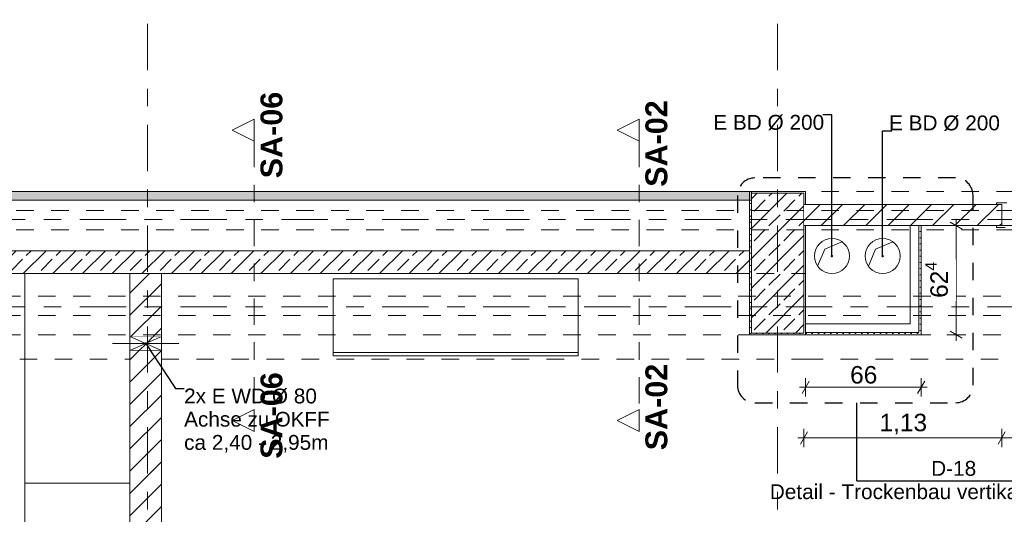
# Model space of a CAD drawing. Header units: metres. Extents: x -4 to 99, y -11 to 17.
# Tile 234 of 256: x 28.6 to 34.22, y 4.16 to 6.99. Entities that reach past the tile are written whole.
import ezdxf

# ---------------------------------------------------------------- set-up
doc = ezdxf.new("R2010")
doc.units = ezdxf.units.M
doc.header["$MEASUREMENT"] = 0
for name, pattern in [('Achse', [0.2, 0.1, -0.05, 0, -0.05]), ('Punktlinie eng', [0.0375, 0.0125, -0.025]), ('Schnittlinie', [0.3, 0.15, -0.075, 0, -0.075]), ('Strichlinie doppelt', [0.546806, 0.264583, -0.105833, 0.070556, -0.105833]), ('Strichlinie eng', [0.115, 0.075, -0.04]), ('Untersicht', [0.1, 0.075, -0.025]), ('Wipeout_Contour', [1, 0, -1])]:
    doc.linetypes.add(name, pattern=pattern)
for name, color, linetype in [('152 - Bemaßung_ Beschriftung.Ausbau', 7, 'Continuous'), ('203 - Marker.Schnitt - Ausbaudetail SA', 7, 'Continuous'), ('208 - Marker.Detail', 7, 'Continuous'), ('451 - Universal.Achsen Raster', 7, 'Continuous'), ('605 - Struktur.Wand Innen', 7, 'Continuous'), ('607 - Struktur.Stütze', 7, 'Continuous'), ('608 - Struktur.Träger', 7, 'Continuous'), ('650 - Abdeckung.Fußboden Aufbau', 7, 'Continuous'), ('701 - Einrichtung.Möbel', 7, 'Continuous'), ('Abbruch_603 - Struktur.Bodenplatte_ Decke Roh', 7, 'Continuous'), ('Abbruch_605 - Struktur.Wand Innen', 7, 'Continuous'), ('Neubau_152 - Bemaßung_ Beschriftung.Ausbau', 7, 'Continuous'), ('Neubau_603 - Struktur.Bodenplatte_ Decke Roh', 7, 'Continuous'), ('Neubau_605 - Struktur.Wand Innen', 7, 'Continuous'), ('Neubau_606 - Struktur.Wand Innen Ausbau', 7, 'Continuous'), ('Neubau_653 - Abdeckung.TB Verkofferung', 7, 'Continuous')]:
    doc.layers.add(name, color=color, linetype=linetype)
doc.styles.add('ERSTELLTER_STIL_1', font='txt')
doc.styles.add('ERSTELLTER_STIL_2', font='txt')
doc.linetypes.add('Abbruch 1', pattern='A,0,[1,2022.0244.A_L5A-PL02.04_iD_Grundriss 2.OG1.Shx,S=0.001984,R=0,X=0,Y=0],-0.25,0', length=0.25)
doc.dimstyles.new('ERSTELLTER_STIL__1', dxfattribs={"dimtxt": 0.1, "dimasz": 0.0532, "dimexe": 0.18, "dimexo": 0.0625, "dimgap": 0, "dimtad": 1, "dimzin": 0, "dimdsep": 46, "dimtxsty": 'ERSTELLTER_STIL_2', "dimblk": 'ARROWHEAD_2', "dimblk1": 'ARROWHEAD_2', "dimblk2": 'ARROWHEAD_2', "dimcen": 0.09, "dimse1": 1, "dimse2": 1, "dimclrd": 7, "dimclre": 7, "dimclrt": 7, "dimazin": 0, "dimtfac": 1, "dimtdec": 4, "dimtmove": 0, "dimatfit": 3, "dimfxl": 1, "dimtolj": 1, "dimtzin": 0, "dimarcsym": 0})
doc.dimstyles.new('ERSTELLTER_STIL__2', dxfattribs={"dimtxt": 0.1, "dimasz": 0.0532, "dimexe": 0.18, "dimexo": 0.0625, "dimgap": 0, "dimtad": 1, "dimtih": 1, "dimtoh": 1, "dimzin": 0, "dimdsep": 46, "dimtxsty": 'ERSTELLTER_STIL_2', "dimblk": 'ARROWHEAD_2', "dimblk1": 'ARROWHEAD_2', "dimblk2": 'ARROWHEAD_2', "dimcen": 0.09, "dimse1": 1, "dimse2": 1, "dimclrd": 7, "dimclre": 7, "dimclrt": 7, "dimazin": 0, "dimtfac": 1, "dimtdec": 4, "dimtmove": 0, "dimatfit": 3, "dimfxl": 1, "dimtolj": 1, "dimtzin": 0, "dimarcsym": 0})
doc.dimstyles.new('ERSTELLTER_STIL__7', dxfattribs={"dimtxt": 0.18, "dimasz": 0.02736, "dimexe": 0.18, "dimexo": 0.0625, "dimgap": 0, "dimtad": 0, "dimtih": 1, "dimtoh": 1, "dimdec": 4, "dimzin": 0, "dimdsep": 46, "dimcen": 0.09, "dimadec": 0, "dimazin": 0, "dimtfac": 1, "dimtdec": 4, "dimtmove": 0, "dimatfit": 3, "dimldrblk": 'ARROWHEAD_11', "dimfxl": 1, "dimtolj": 1, "dimtzin": 0, "dimarcsym": 0})
pattern_1 = [(45, (0, 0), (-0.0848528, 0.0848528), []), (45, (-0.04243, 0.04243), (-0.0848528, 0.0848528), [0.09, -0.03])]
pattern_2 = [(45, (0, 0), (-0.01767767, 0.01767767), [0, -0.025])]
pattern_3 = [(45, (0, 0), (-0.0636396, 0.0636396), [])]

# ---------------------------------------------------------------- blocks, each defined once
blk = doc.blocks.new('*D203')
at = {"layer": '152 - Bemaßung_ Beschriftung.Ausbau', "color": 7, "linetype": 'Continuous', "lineweight": 5}
for p, q in [((33.1102, 4.925), (33.0698, 4.855)), ((33.09, 4.8375), (33.09, 4.9425)), ((33.7298, 4.855), (33.7702, 4.925)), ((33.75, 4.8375), (33.75, 4.9425)), ((33.0558, 4.89), (33.09, 4.89)), ((33.09, 4.89), (33.75, 4.89)), ((33.75, 4.89), (33.7842, 4.89))]:
    blk.add_line(p, q, dxfattribs=at)
at = {"layer": '152 - Bemaßung_ Beschriftung.Ausbau', "color": 7, "lineweight": 5, "insert": (33.3441, 4.91), "char_height": 0.1, "attachment_point": 7, "style": 'ERSTELLTER_STIL_2'}
blk.add_mtext('\\A1;{\\pql;\\fArial|b0|i0|c0|p38;66}', dxfattribs=at)
blk = doc.blocks.new('ARROWHEAD_2')
at = {"color": 0, "linetype": 'Continuous', "lineweight": 0}
for p, q in [((0, 0), (-1, 0)), ((-0.38, -0.66), (0.38, 0.66))]:
    blk.add_line(p, q, dxfattribs=at)
blk = doc.blocks.new('*D204')
at = {"layer": '152 - Bemaßung_ Beschriftung.Ausbau', "color": 7, "linetype": 'Continuous', "lineweight": 5}
for p, q in [((34.0025, 5.814), (33.8975, 5.814)), ((33.985, 5.7938), (33.915, 5.8342)), ((33.95, 5.814), (33.95, 5.8482)), ((33.95, 5.19), (33.95, 5.814)), ((34.0025, 5.19), (33.8975, 5.19)), ((33.915, 5.2102), (33.985, 5.1698)), ((33.95, 5.1558), (33.95, 5.19))]:
    blk.add_line(p, q, dxfattribs=at)
at = {"color": 254, "linetype": 'Wipeout_Contour', "lineweight": 0, "ltscale": 137.308988}
blk.add_wipeout([(33.9487, 5.3823), (33.9487, 5.6217), (33.8112, 5.6217), (33.8112, 5.3823)], dxfattribs=at).dxf.layer = '152 - Bemaßung_ Beschriftung.Ausbau'
at = {"layer": '152 - Bemaßung_ Beschriftung.Ausbau', "color": 7, "lineweight": 5, "insert": (33.9316, 5.4011), "char_height": 0.1, "attachment_point": 7, "rotation": 90, "style": 'ERSTELLTER_STIL_2'}
blk.add_mtext('\\A1;{\\pql;\\fArial|b0|i0|c0|p38;62\\fArial|b0|i0|c0|p38;\\A1{\\H.66x;\\S4^  ;}}', dxfattribs=at)
blk = doc.blocks.new('ARROWHEAD_11')
at = {"color": 0, "linetype": 'Continuous', "lineweight": 0}
blk.add_line((0, 0), (-1, 0), dxfattribs=at)
at = {"color": 0, "linetype": 'Continuous', "lineweight": 0, "const_width": 0.25, "flags": 128}
blk.add_lwpolyline([(-0.125, 0, 1), (0.125, 0, 1)], format="xyb", close=True, dxfattribs=at)
blk = doc.blocks.new('*D541')
at = {"layer": '152 - Bemaßung_ Beschriftung.Ausbau', "color": 7, "linetype": 'Continuous', "lineweight": 5}
for p, q in [((33.1002, 4.6351), (33.0598, 4.5651)), ((33.08, 4.5476), (33.08, 4.6526)), ((34.2302, 4.6351), (34.1898, 4.5651)), ((34.21, 4.5476), (34.21, 4.6526)), ((33.0458, 4.6001), (33.08, 4.6001)), ((33.08, 4.6001), (34.21, 4.6001))]:
    blk.add_line(p, q, dxfattribs=at)
at = {"layer": '152 - Bemaßung_ Beschriftung.Ausbau', "color": 7, "lineweight": 5, "insert": (33.512, 4.6201), "char_height": 0.1, "attachment_point": 7, "style": 'ERSTELLTER_STIL_2'}
blk.add_mtext('\\A1;{\\pql;\\fArial|b0|i0|c0|p38;1,13}', dxfattribs=at)
blk = doc.blocks.new('*D542')
at = {"layer": '152 - Bemaßung_ Beschriftung.Ausbau', "color": 7, "linetype": 'Continuous', "lineweight": 5}
for p, q in [((34.2302, 4.6351), (34.1898, 4.5651)), ((34.21, 4.5476), (34.21, 4.6526)), ((35.1998, 4.5651), (35.2402, 4.6351)), ((35.22, 4.5476), (35.22, 4.6526)), ((34.21, 4.6001), (35.22, 4.6001)), ((35.22, 4.6001), (35.2542, 4.6001))]:
    blk.add_line(p, q, dxfattribs=at)
at = {"layer": '152 - Bemaßung_ Beschriftung.Ausbau', "color": 7, "lineweight": 5, "char_height": 0.1, "attachment_point": 7, "style": 'ERSTELLTER_STIL_2'}
for s, insert in [('\\A1;{\\pql;\\fArial|b0|i0|c0|p38;2,13\\fArial|b0|i0|c0|p38;\\A1{\\H.66x;\\S5^  ;}}', (34.5569, 4.4607)), ('\\A1;{\\pql;\\fArial|b0|i0|c0|p38;1,01}', (34.582, 4.6201))]:
    blk.add_mtext(s, dxfattribs=dict(at, insert=insert))

msp = doc.modelspace()

# ---------------------------------------------------------------- hatches: boundary and pattern name
at = {"layer": '607 - Struktur.Stütze', "linetype": 'Continuous', "lineweight": 0, "true_color": 0x000000}
h = msp.add_hatch(dxfattribs=at)
h.set_pattern_fill('Gips_0001', color=18, style=0, pattern_type=2)
h.set_pattern_definition(pattern_2)
h.paths.add_polyline_path([(32.78, 6.01), (32.78, 6), (33.08, 6), (33.08, 5.935), (33.09, 5.935), (33.09, 6.01)])
h = msp.add_hatch(dxfattribs=at)
h.set_pattern_fill('Beton__Stahlbeton_0001', color=18, style=0, pattern_type=2)
h.set_pattern_definition(pattern_1)
h.paths.add_polyline_path([(32.78, 5.2), (33.08, 5.2), (33.08, 6), (32.78, 6)])
h = msp.add_hatch(dxfattribs=at)
h.set_pattern_fill('Gips_0001', color=18, style=0, pattern_type=2)
h.set_pattern_definition(pattern_2)
h.paths.add_polyline_path([(32.77, 5.19), (33.09, 5.19), (33.09, 5.814), (33.08, 5.814), (33.08, 5.2), (32.78, 5.2), (32.78, 5.96), (32.77, 5.96), (32.77, 5.6705), (32.77, 5.5395)])
at = {"layer": 'Abbruch_605 - Struktur.Wand Innen', "linetype": 'Continuous', "lineweight": 0, "true_color": 0x000000}
h = msp.add_hatch(dxfattribs=at)
h.set_pattern_fill('Holz__Sperrholz_2_0001', color=18, style=0, pattern_type=2)
h.set_pattern_definition([(0, (0, 0), (0, 0.065), []), (45, (0, 0), (-0.13, 0.13), [0.0919239, -0.0919239]), (45, (0.065, 0), (-0.13, 0.13), [0.0919239, -0.0919239]), (45, (0.13, 0), (-0.13, 0.13), [0.0919239, -0.0919239]), (45, (0.195, 0), (-0.13, 0.13), [0.0919239, -0.0919239]), (315, (0, 0), (0.13, 0.13), [0.0919239, -0.0919239]), (315, (0.065, 0), (0.13, 0.13), [0.0919239, -0.0919239]), (315, (0.13, 0), (0.13, 0.13), [0.0919239, -0.0919239]), (315, (0.195, 0), (0.13, 0.13), [0.0919239, -0.0919239])])
h.paths.add_polyline_path([(25.88, 6), (25.88, 6), (25.88, 5.96), (32.78, 5.96), (32.78, 6.01), (25.88, 6.01)])
at = {"layer": 'Neubau_606 - Struktur.Wand Innen Ausbau', "linetype": 'Continuous', "lineweight": 0, "true_color": 0x000000}
h = msp.add_hatch(dxfattribs=at)
h.set_pattern_fill('Gips_0001', color=18, style=0, pattern_type=2)
h.set_pattern_definition(pattern_2)
h.paths.add_polyline_path([(33.7375, 5.2025), (33.09, 5.2025), (33.09, 5.19), (33.7375, 5.19)])
h = msp.add_hatch(dxfattribs=at)
h.set_pattern_fill('Gips_0001', color=18, style=0, pattern_type=2)
h.set_pattern_definition(pattern_2)
h.paths.add_polyline_path([(33.7375, 5.2025), (33.75, 5.19), (33.75, 5.2025)])
h = msp.add_hatch(dxfattribs=at)
h.set_pattern_fill('Gips_0001', color=18, style=0, pattern_type=2)
h.set_pattern_definition(pattern_2)
h.paths.add_polyline_path([(33.7375, 5.19), (33.75, 5.19), (33.7375, 5.2025)])

# ---------------------------------------------------------------- linework, layer by layer
at = {"layer": '203 - Marker.Schnitt - Ausbaudetail SA', "color": 7, "linetype": 'Schnittlinie', "lineweight": 13}
for p, q in [((29.9393, 6.2975), (29.9393, 4.763)), ((32.1381, 6.2975), (32.1381, 4.763))]:
    msp.add_line(p, q, dxfattribs=at)
at = {"layer": '208 - Marker.Detail', "color": 30, "linetype": 'Punktlinie eng', "lineweight": 25, "true_color": 0xff6e00}
for p, q in [((33.9466, 6.0866), (32.8006, 6.0866)), ((32.7006, 5.9866), (32.7006, 4.9017)), ((32.8006, 4.8017), (33.9466, 4.8017))]:
    msp.add_line(p, q, dxfattribs=at)
at = {"layer": '208 - Marker.Detail', "color": 30, "linetype": 'Continuous', "lineweight": 25, "true_color": 0xff6e00}
for p, q in [((33.383, 4.3551), (33.383, 4.8017)), ((33.383, 4.3551), (33.433, 4.3551)), ((33.433, 4.3551), (34.433, 4.3551))]:
    msp.add_line(p, q, dxfattribs=at)
at = {"layer": '208 - Marker.Detail', "color": 30, "linetype": 'Punktlinie eng', "lineweight": 25, "true_color": 0xff6e00}
for centre, start, end in [((32.8006, 5.9866), 90, 180), ((33.9466, 5.9866), 0, 90), ((32.8006, 4.9017), 180, 270), ((33.9466, 4.9017), 270, 0)]:
    msp.add_arc(centre, 0.1, start, end, dxfattribs=at)
at = {"layer": '451 - Universal.Achsen Raster', "color": 160, "linetype": 'Strichlinie doppelt', "lineweight": 9, "true_color": 0x3232ff}
msp.add_line((32.93, -10.585), (32.93, 16.355), dxfattribs=at)
at = {"layer": '605 - Struktur.Wand Innen', "color": 7, "linetype": 'Continuous', "lineweight": 18, "flags": 128}
for points in [[(32.77, 5.6705), (25.88, 5.6705)], [(32.77, 5.5395), (32.77, 5.6705)]]:
    msp.add_lwpolyline(points, dxfattribs=at)
at = {"layer": '607 - Struktur.Stütze', "color": 7, "linetype": 'Continuous', "lineweight": 5, "flags": 128}
for points in [[(33.09, 5.935), (33.09, 6.01), (32.78, 6.01)], [(32.77, 5.96), (32.77, 5.6705)], [(32.77, 5.5395), (32.77, 5.19), (33.09, 5.19), (33.09, 5.814)]]:
    msp.add_lwpolyline(points, dxfattribs=at)
at = {"layer": '607 - Struktur.Stütze', "color": 7, "linetype": 'Continuous', "lineweight": 13, "flags": 128}
msp.add_lwpolyline([(32.78, 5.2), (33.08, 5.2), (33.08, 6), (32.78, 6)], close=True, dxfattribs=at)
at = {"layer": '608 - Struktur.Träger', "color": 7, "linetype": 'Untersicht', "lineweight": 13}
msp.add_line((0.38, 6.01), (61.88, 6.01), dxfattribs=at)
at = {"layer": '650 - Abdeckung.Fußboden Aufbau', "color": 7, "linetype": 'Continuous', "lineweight": 13, "flags": 128}
for points in [[(24.46, 5.805), (24.46, 5.935), (25.57, 5.935), (25.57, 6.01), (25.89, 6.01), (25.89, 5.6705), (32.77, 5.6705), (32.77, 6.01), (33.09, 6.01), (33.09, 5.935), (34.21, 5.935), (34.21, 5.814)], [(34.21, 5.814), (33.09, 5.814)]]:
    msp.add_lwpolyline(points, dxfattribs=at)
at = {"layer": '650 - Abdeckung.Fußboden Aufbau', "color": 7, "linetype": 'Strichlinie eng', "lineweight": 13, "flags": 128}
msp.add_lwpolyline([(34.21, 5.814), (35.22, 5.814)], dxfattribs=at)
at = {"layer": 'Abbruch_603 - Struktur.Bodenplatte_ Decke Roh', "color": 7, "linetype": 'Abbruch 1', "lineweight": 18}
for centre, start, end in [((33.24, 5.64), 90, 180), ((33.24, 5.64), 0, 90), ((33.53, 5.64), 90, 180), ((33.53, 5.64), 0, 90), ((33.24, 5.64), 180, 270), ((33.24, 5.64), 270, 0), ((33.53, 5.64), 180, 270), ((33.53, 5.64), 270, 0)]:
    msp.add_arc(centre, 0.1, start, end, dxfattribs=at)
at = {"layer": 'Abbruch_603 - Struktur.Bodenplatte_ Decke Roh', "color": 7, "linetype": 'Abbruch 1', "lineweight": 13}
for centre, start, end in [((33.24, 5.64), 90, 180), ((33.24, 5.64), 0, 90), ((33.53, 5.64), 90, 180), ((33.53, 5.64), 0, 90), ((33.24, 5.64), 180, 270), ((33.24, 5.64), 270, 0), ((33.53, 5.64), 180, 270), ((33.53, 5.64), 270, 0)]:
    msp.add_arc(centre, 0.1, start, end, dxfattribs=at)
at = {"layer": 'Abbruch_605 - Struktur.Wand Innen', "color": 7, "linetype": 'Abbruch 1', "lineweight": 18, "flags": 128}
for points in [[(32.78, 6.01), (25.88, 6.01)], [(32.78, 6), (32.78, 6.01)], [(25.88, 5.96), (32.78, 5.96)], [(29.41, 5.1), (29.41, 5.18)]]:
    msp.add_lwpolyline(points, dxfattribs=at)
at = {"layer": 'Neubau_603 - Struktur.Bodenplatte_ Decke Roh', "color": 1, "linetype": 'Continuous', "lineweight": 5}
for p, q in [((33.2, 5.68), (33.2975, 5.7218)), ((33.49, 5.68), (33.5875, 5.7218)), ((33.1582, 5.5825), (33.2, 5.68)), ((33.4482, 5.5825), (33.49, 5.68))]:
    msp.add_line(p, q, dxfattribs=at)
at = {"layer": 'Neubau_606 - Struktur.Wand Innen Ausbau', "color": 1, "linetype": 'Continuous', "lineweight": 5}
for p, q in [((33.7375, 5.2025), (33.7375, 5.2525)), ((33.7375, 5.2025), (33.7375, 5.2525)), ((33.09, 5.2025), (33.6875, 5.2025)), ((33.6875, 5.2025), (33.7375, 5.2025))]:
    msp.add_line(p, q, dxfattribs=at)
at = {"layer": 'Neubau_606 - Struktur.Wand Innen Ausbau', "color": 1, "linetype": 'Continuous', "lineweight": 5, "flags": 128}
for points in [[(33.6875, 5.2525), (33.09, 5.2525)], [(33.09, 5.19), (33.75, 5.19)], [(33.75, 5.19), (33.75, 5.2025)]]:
    msp.add_lwpolyline(points, dxfattribs=at)
at = {"layer": 'Neubau_653 - Abdeckung.TB Verkofferung', "color": 1, "linetype": 'Untersicht', "lineweight": 9}
for p, q in [((33.09, 5.814), (36.465, 5.814)), ((33.09, 5.5395), (33.09, 5.814)), ((29.41, 5.5395), (33.09, 5.5395)), ((29.41, 5.0505), (29.41, 5.5395)), ((33.09, 5.0505), (36.465, 5.0505))]:
    msp.add_line(p, q, dxfattribs=at)

# ---------------------------------------------------------------- texts
at = {"layer": '203 - Marker.Schnitt - Ausbaudetail SA', "color": 7, "lineweight": 13, "char_height": 0.125, "rotation": 90, "style": 'ERSTELLTER_STIL_1'}
for s, insert, attachment_point in [('\\A1;{\\pql;\\pt0;\\fArial|b1|i0|c0|p38;SA-06}', (30.1026, 6.0845), 7), ('\\A1;{\\pql;\\pt0;\\fArial|b1|i0|c0|p38;SA-02}', (32.3014, 6.0359), 7), ('\\A1;{\\pqr;\\pt0;\\fArial|b1|i0|c0|p38;SA-02}', (32.3014, 5.0246), 9), ('\\A1;{\\pqr;\\pt0;\\fArial|b1|i0|c0|p38;SA-06}', (30.1026, 4.9759), 9)]:
    msp.add_mtext(s, dxfattribs=dict(at, insert=insert, attachment_point=attachment_point))
at = {"layer": '208 - Marker.Detail', "color": 30, "lineweight": 25, "true_color": 0xff6e00, "char_height": 0.085, "style": 'ERSTELLTER_STIL_2'}
for s, insert, attachment_point in [('\\A1;{\\pql;\\fArial|b0|i0|c0|p38;D-18}', (33.8071, 4.3828), 7), ('\\A1;{\\pql;\\fArial|b0|i0|c0|p38;Detail - Trockenbau vertikale ELT Trasse}', (32.8854, 4.3356), 1)]:
    msp.add_mtext(s, dxfattribs=dict(at, insert=insert, attachment_point=attachment_point))
at = {"layer": 'Neubau_152 - Bemaßung_ Beschriftung.Ausbau', "color": 7, "linetype": 'Continuous', "lineweight": 9, "char_height": 0.085, "style": 'ERSTELLTER_STIL_2'}
for s, insert, attachment_point in [('\\A1;{\\pqc;\\fArial|b0|i0|c0|p38;E BD Ø 200}', (32.8791, 6.4471), 2), ('\\A1;{\\pqr;\\fArial|b0|i0|c0|p38;E BD Ø 200}', (34.1999, 6.3556), 9)]:
    msp.add_mtext(s, dxfattribs=dict(at, insert=insert, attachment_point=attachment_point))

# ---------------------------------------------------------------- dimensions: what is measured, and where the dimension line sits
at = {"layer": '152 - Bemaßung_ Beschriftung.Ausbau', "color": 7, "linetype": 'Continuous', "lineweight": 5}
dim = msp.add_linear_dim(base=(33.75, 4.89), p1=(33.09, 5.19), p2=(33.75, 5.19), dimstyle='ERSTELLTER_STIL__2', dxfattribs=at)
dim.commit()
dim.dimension.update_dxf_attribs({"geometry": '*D203', "text_midpoint": (33.4203, 4.96), "dimtype": 160})

# ---------------------------------------------------------------- wipeouts: each hides what was drawn before it
at = {"color": 254, "linetype": 'Wipeout_Contour', "lineweight": 0, "ltscale": 117.114101}
msp.add_wipeout([(28.63, 5.5395), (28.63, 3.144), (29.23, 3.144), (29.23, 5.5395)], dxfattribs=at).dxf.layer = '701 - Einrichtung.Möbel'
at = {"color": 254, "linetype": 'Wipeout_Contour', "lineweight": 0, "ltscale": 126.157043}
msp.add_wipeout([(31.79, 5.0695), (31.79, 5.5095), (30.39, 5.5095), (30.39, 5.0695)], dxfattribs=at).dxf.layer = '701 - Einrichtung.Möbel'

# ---------------------------------------------------------------- next in the draw order: hatches: boundary and pattern name
at = {"layer": '605 - Struktur.Wand Innen', "linetype": 'Continuous', "lineweight": 0, "true_color": 0x000000}
h = msp.add_hatch(dxfattribs=at)
h.set_pattern_fill('Beton__Stahlbeton_0001', color=18, style=0, pattern_type=2)
h.set_pattern_definition(pattern_1)
h.paths.add_polyline_path([(32.77, 5.6705), (25.88, 5.6705), (25.88, 5.5395), (32.77, 5.5395)])
at = {"layer": 'Abbruch_605 - Struktur.Wand Innen', "linetype": 'Continuous', "lineweight": 0, "true_color": 0x000000}
h = msp.add_hatch(dxfattribs=at)
h.set_pattern_fill('MW_Ziegel_0001', color=18, style=0, pattern_type=2)
h.set_pattern_definition(pattern_3)
h.paths.add_polyline_path([(29.23, 5.18), (29.32, 5.14), (29.41, 5.18)])
h = msp.add_hatch(dxfattribs=at)
h.set_pattern_fill('MW_Ziegel_0001', color=18, style=0, pattern_type=2)
h.set_pattern_definition(pattern_3)
h.paths.add_polyline_path([(29.23, 5.1), (29.41, 5.1), (29.32, 5.14)])

# ---------------------------------------------------------------- next in the draw order: linework, layer by layer
at = {"layer": '605 - Struktur.Wand Innen', "color": 7, "linetype": 'Continuous', "lineweight": 18, "flags": 128}
msp.add_lwpolyline([(25.88, 5.5395), (32.77, 5.5395)], dxfattribs=at)
at = {"layer": '650 - Abdeckung.Fußboden Aufbau', "color": 7, "linetype": 'Continuous', "lineweight": 13, "flags": 128}
for points in [[(29.41, 5.5395), (29.41, 0.71), (29.49, 0.71), (29.49, 0.255), (32.77, 0.255), (32.77, 0.71), (33.09, 0.71), (33.09, 0.255), (36.37, 0.255), (36.37, 0.71), (36.465, 0.71), (36.465, 5.814), (35.22, 5.814)], [(33.09, 5.814), (33.09, 5.19), (32.77, 5.19), (32.77, 5.5395), (29.49, 5.5395), (29.41, 5.5395)], [(25.8, 0.71), (25.89, 0.71), (25.89, 0.255), (29.17, 0.255), (29.17, 0.71), (29.23, 0.71), (29.23, 5.295), (29.23, 5.5395), (25.89, 5.5395), (25.89, 5.19), (25.8, 5.19), (25.8, 4.315)]]:
    msp.add_lwpolyline(points, dxfattribs=at)
at = {"layer": '701 - Einrichtung.Möbel', "color": 7, "linetype": 'Continuous', "lineweight": 5}
for p, q in [((31.79, 5.0895), (30.39, 5.0895)), ((31.79, 5.0695), (31.79, 5.0895)), ((28.63, 4.3417), (29.23, 4.3417))]:
    msp.add_line(p, q, dxfattribs=at)
at = {"layer": '701 - Einrichtung.Möbel', "color": 7, "linetype": 'Continuous', "lineweight": 5, "flags": 128}
for points in [[(28.63, 5.5395), (28.63, 3.144), (29.23, 3.144), (29.23, 5.5395)], [(31.79, 5.0695), (30.39, 5.0695), (30.39, 5.5095), (31.79, 5.5095)]]:
    msp.add_lwpolyline(points, close=True, dxfattribs=at)
at = {"layer": 'Abbruch_605 - Struktur.Wand Innen', "color": 7, "linetype": 'Abbruch 1', "lineweight": 18}
for p, q in [((29.41, 5.18), (29.23, 5.18)), ((29.23, 5.1), (29.41, 5.1))]:
    msp.add_line(p, q, dxfattribs=at)
at = {"layer": 'Abbruch_605 - Struktur.Wand Innen', "color": 160, "linetype": 'Abbruch 1', "lineweight": 5, "true_color": 0x3232ff}
msp.add_line((29.13, 5.14), (29.51, 5.14), dxfattribs=at)
msp.add_line((29.13, 5.14), (29.51, 5.14), dxfattribs=at)
at = {"layer": 'Abbruch_605 - Struktur.Wand Innen', "color": 7, "linetype": 'Abbruch 1', "lineweight": 18, "flags": 128}
msp.add_lwpolyline([(29.23, 5.18), (29.23, 5.1)], dxfattribs=at)
at = {"layer": 'Neubau_605 - Struktur.Wand Innen', "color": 1, "linetype": 'Continuous', "lineweight": 9}
for p, q in [((29.23, 5.1), (29.41, 5.18)), ((29.23, 5.18), (29.41, 5.1))]:
    msp.add_line(p, q, dxfattribs=at)
at = {"layer": 'Neubau_653 - Abdeckung.TB Verkofferung', "color": 1, "linetype": 'Untersicht', "lineweight": 9}
msp.add_line((29.41, 5.0505), (33.09, 5.0505), dxfattribs=at)

# ---------------------------------------------------------------- next in the draw order: wipeouts: each hides what was drawn before it
at = {"color": 254, "linetype": 'Wipeout_Contour', "lineweight": 0, "ltscale": 91.217484}
msp.add_wipeout([(29.9393, 6.4225), (29.8143, 6.36), (29.9393, 6.2975)], dxfattribs=at).dxf.layer = '203 - Marker.Schnitt - Ausbaudetail SA'
at = {"color": 254, "linetype": 'Wipeout_Contour', "lineweight": 0, "ltscale": 97.677525}
msp.add_wipeout([(32.1381, 6.4225), (32.0131, 6.36), (32.1381, 6.2975)], dxfattribs=at).dxf.layer = '203 - Marker.Schnitt - Ausbaudetail SA'

# ---------------------------------------------------------------- next in the draw order: linework, layer by layer
at = {"layer": '203 - Marker.Schnitt - Ausbaudetail SA', "color": 7, "linetype": 'Continuous', "lineweight": 13, "flags": 128}
for points in [[(29.9393, 6.4225), (29.9393, 6.2975), (29.8143, 6.36)], [(32.1381, 6.4225), (32.1381, 6.2975), (32.0131, 6.36)]]:
    msp.add_lwpolyline(points, close=True, dxfattribs=at)

# ---------------------------------------------------------------- next in the draw order: wipeouts: each hides what was drawn before it
at = {"color": 254, "linetype": 'Wipeout_Contour', "lineweight": 0, "ltscale": 90.307568}
msp.add_wipeout([(29.9393, 4.638), (29.9393, 4.763), (29.8143, 4.7005)], dxfattribs=at).dxf.layer = '203 - Marker.Schnitt - Ausbaudetail SA'
at = {"color": 254, "linetype": 'Wipeout_Contour', "lineweight": 0, "ltscale": 96.828334}
msp.add_wipeout([(32.1381, 4.638), (32.1381, 4.763), (32.0131, 4.7005)], dxfattribs=at).dxf.layer = '203 - Marker.Schnitt - Ausbaudetail SA'
at = {"color": 254, "linetype": 'Wipeout_Contour', "lineweight": 0, "ltscale": 136.62518}
msp.add_wipeout([(33.08, 5.935), (33.08, 5.814), (34.21, 5.814), (34.21, 5.935)], dxfattribs=at).dxf.layer = '605 - Struktur.Wand Innen'
at = {"color": 254, "linetype": 'Wipeout_Contour', "lineweight": 0, "ltscale": 119.239131}
msp.add_wipeout([(29.41, 5.5395), (29.23, 5.5395), (29.23, 5.18), (29.41, 5.18)], dxfattribs=at).dxf.layer = '605 - Struktur.Wand Innen'
at = {"color": 254, "linetype": 'Wipeout_Contour', "lineweight": 0, "ltscale": 118.179072}
msp.add_wipeout([(29.41, 5.1), (29.23, 5.1), (29.23, 0.7), (29.41, 0.7)], dxfattribs=at).dxf.layer = '605 - Struktur.Wand Innen'

# ---------------------------------------------------------------- next in the draw order: hatches: boundary and pattern name
at = {"layer": '605 - Struktur.Wand Innen', "linetype": 'Continuous', "lineweight": 0, "true_color": 0x000000}
h = msp.add_hatch(dxfattribs=at)
h.set_pattern_fill('MW_Ziegel_0001', color=18, style=0, pattern_type=2)
h.set_pattern_definition(pattern_3)
h.paths.add_polyline_path([(33.08, 5.935), (33.08, 5.814), (34.21, 5.814), (34.21, 5.935)])
h = msp.add_hatch(dxfattribs=at)
h.set_pattern_fill('MW_Ziegel_0001', color=18, style=0, pattern_type=2)
h.set_pattern_definition(pattern_3)
h.paths.add_polyline_path([(29.41, 5.5395), (29.23, 5.5395), (29.23, 5.18), (29.41, 5.18)])
h = msp.add_hatch(dxfattribs=at)
h.set_pattern_fill('MW_Ziegel_0001', color=18, style=0, pattern_type=2)
h.set_pattern_definition(pattern_3)
h.paths.add_polyline_path([(29.41, 5.1), (29.23, 5.1), (29.23, 0.7), (29.41, 0.7)])
at = {"layer": 'Neubau_606 - Struktur.Wand Innen Ausbau', "linetype": 'Continuous', "lineweight": 0, "true_color": 0x000000}
h = msp.add_hatch(dxfattribs=at)
h.set_pattern_fill('Gips_0001', color=18, style=0, pattern_type=2)
h.set_pattern_definition(pattern_2)
h.paths.add_polyline_path([(33.75, 5.2025), (33.75, 5.814), (33.7375, 5.814), (33.7375, 5.2025)])

# ---------------------------------------------------------------- next in the draw order: linework, layer by layer
at = {"layer": '203 - Marker.Schnitt - Ausbaudetail SA', "color": 7, "linetype": 'Continuous', "lineweight": 13, "flags": 128}
for points in [[(29.9393, 4.638), (29.9393, 4.763), (29.8143, 4.7005)], [(32.1381, 4.638), (32.1381, 4.763), (32.0131, 4.7005)]]:
    msp.add_lwpolyline(points, close=True, dxfattribs=at)
at = {"layer": '208 - Marker.Detail', "color": 30, "linetype": 'Punktlinie eng', "lineweight": 25, "true_color": 0xff6e00}
msp.add_line((34.0466, 4.9017), (34.0466, 5.9866), dxfattribs=at)
at = {"layer": '451 - Universal.Achsen Raster', "color": 160, "linetype": 'Strichlinie doppelt', "lineweight": 9, "true_color": 0x3232ff}
msp.add_line((29.33, -10.585), (29.33, 16.355), dxfattribs=at)
at = {"layer": '605 - Struktur.Wand Innen', "color": 7, "linetype": 'Continuous', "lineweight": 13}
for p, q in [((34.18, 5.935), (34.18, 5.945)), ((34.18, 5.945), (34.24, 5.945)), ((34.21, 5.935), (34.18, 5.935)), ((34.21, 5.814), (34.21, 5.935)), ((34.18, 5.804), (34.18, 5.814)), ((34.18, 5.814), (34.21, 5.814)), ((34.23, 5.804), (34.18, 5.804))]:
    msp.add_line(p, q, dxfattribs=at)
at = {"layer": '605 - Struktur.Wand Innen', "color": 7, "linetype": 'Continuous', "lineweight": 18}
msp.add_line((34.21, 5.814), (34.21, 5.935), dxfattribs=at)
msp.add_line((34.21, 5.814), (34.21, 5.935), dxfattribs=at)
msp.add_line((34.21, 5.814), (34.21, 5.935), dxfattribs=at)
at = {"layer": '605 - Struktur.Wand Innen', "color": 7, "linetype": 'Continuous', "lineweight": 18, "flags": 128}
for points in [[(34.21, 5.935), (33.08, 5.935)], [(33.08, 5.814), (34.21, 5.814)], [(29.41, 5.5395), (29.23, 5.5395)], [(29.23, 5.5395), (29.23, 5.18)], [(29.41, 5.18), (29.41, 5.5395)], [(29.23, 5.1), (29.23, 0.7)], [(29.41, 0.7), (29.41, 5.1)]]:
    msp.add_lwpolyline(points, dxfattribs=at)
at = {"layer": '608 - Struktur.Träger', "color": 7, "linetype": 'Achse', "lineweight": 9}
for p, q in [((0.38, 5.9), (61.88, 5.9)), ((14.5051, 5.3), (61.88, 5.3))]:
    msp.add_line(p, q, dxfattribs=at)
at = {"layer": '608 - Struktur.Träger', "color": 7, "linetype": 'Untersicht', "lineweight": 13}
for p, q in [((0.38, 5.79), (61.88, 5.79)), ((14.5051, 5.41), (61.88, 5.41)), ((14.5051, 5.19), (61.88, 5.19))]:
    msp.add_line(p, q, dxfattribs=at)
at = {"layer": 'Neubau_606 - Struktur.Wand Innen Ausbau', "color": 1, "linetype": 'Continuous', "lineweight": 5}
msp.add_line((33.7375, 5.2525), (33.7375, 5.814), dxfattribs=at)
at = {"layer": 'Neubau_606 - Struktur.Wand Innen Ausbau', "color": 1, "linetype": 'Continuous', "lineweight": 5, "flags": 128}
for points in [[(33.7375, 5.814), (33.6875, 5.814)], [(33.6875, 5.814), (33.6875, 5.2525)], [(33.75, 5.814), (33.7375, 5.814)], [(33.75, 5.2025), (33.75, 5.814)]]:
    msp.add_lwpolyline(points, dxfattribs=at)
at = {"layer": 'Neubau_653 - Abdeckung.TB Verkofferung', "color": 1, "linetype": 'Untersicht', "lineweight": 9}
for p, q in [((25.8, 5.5395), (29.23, 5.5395)), ((29.23, 5.0505), (29.23, 5.5395)), ((25.8, 5.0505), (29.23, 5.0505))]:
    msp.add_line(p, q, dxfattribs=at)

# ---------------------------------------------------------------- next in the draw order: texts
at = {"layer": 'Neubau_152 - Bemaßung_ Beschriftung.Ausbau', "color": 7, "linetype": 'Continuous', "lineweight": 9, "insert": (29.5392, 4.8826), "char_height": 0.085, "attachment_point": 1, "line_spacing_factor": 0.93588, "style": 'ERSTELLTER_STIL_2'}
msp.add_mtext('\\A1;{\\pql;\\fArial|b0|i0|c0|p38;2x \\fArial|b0|i0|c0|p38;E WD Ø 80\\P\\pql;\\fArial|b0|i0|c0|p38;Achse \\fArial|b0|i0|c0|p38;\\H0.983357x;zu OKF\\fArial|b0|i0|c0|p38;\\H1.016925x;F\\P\\pql;\\fArial|b0|i0|c0|p38;ca\\fArial|b0|i0|c0|p38; 2,40 - 2,95m}', dxfattribs=at)

# ---------------------------------------------------------------- next in the draw order: dimensions: what is measured, and where the dimension line sits
at = {"layer": '152 - Bemaßung_ Beschriftung.Ausbau', "color": 7, "linetype": 'Continuous', "lineweight": 5}
dim = msp.add_linear_dim(base=(35.22, 4.6001), p1=(34.21, 5.804), p2=(35.22, 5.804), dimstyle='ERSTELLTER_STIL__2', dxfattribs=at)
dim.commit()
dim.dimension.update_dxf_attribs({"geometry": '*D542', "text_midpoint": (34.7119, 4.6701), "dimtype": 160})

# ---------------------------------------------------------------- next in the draw order: leaders
at = {"layer": 'Neubau_152 - Bemaßung_ Beschriftung.Ausbau', "color": 1, "linetype": 'Continuous', "lineweight": 13, "annotation_type": 0, "has_hookline": 1}
for points, hookline_direction, text_width in [([(33.24, 5.64), (33.24, 6.4471), (33.1881, 6.4471)], 1, 0.618), ([(29.32, 5.14), (29.4892, 4.8826), (29.5392, 4.8826)], 0, 0.8253)]:
    msp.add_leader(points, dimstyle='ERSTELLTER_STIL__7', dxfattribs=dict(at, hookline_direction=hookline_direction, text_width=text_width))

# ---------------------------------------------------------------- next in the draw order: dimensions: what is measured, and where the dimension line sits
at = {"layer": '152 - Bemaßung_ Beschriftung.Ausbau', "color": 7, "linetype": 'Continuous', "lineweight": 5}
dim = msp.add_linear_dim(base=(33.95, 5.814), p1=(33.75, 5.19), p2=(33.75, 5.814), angle=90, dimstyle='ERSTELLTER_STIL__1', dxfattribs=at)
dim.commit()
dim.dimension.update_dxf_attribs({"geometry": '*D204', "text_midpoint": (33.88, 5.6124), "dimtype": 160, "text_rotation": 90})

# ---------------------------------------------------------------- next in the draw order: linework, layer by layer
at = {"layer": '451 - Universal.Achsen Raster', "color": 160, "linetype": 'Strichlinie doppelt', "lineweight": 9, "true_color": 0x3232ff}
for p, q in [((64.935, 5.85), (-3.175, 5.85)), ((64.935, 5.35), (-3.175, 5.35))]:
    msp.add_line(p, q, dxfattribs=at)

# ---------------------------------------------------------------- next in the draw order: dimensions: what is measured, and where the dimension line sits
at = {"layer": '152 - Bemaßung_ Beschriftung.Ausbau', "color": 7, "linetype": 'Continuous', "lineweight": 5}
dim = msp.add_linear_dim(base=(34.21, 4.6001), p1=(33.08, 5.2), p2=(34.21, 5.804), dimstyle='ERSTELLTER_STIL__2', dxfattribs=at)
dim.commit()
dim.dimension.update_dxf_attribs({"geometry": '*D541', "text_midpoint": (33.6418, 4.6701), "dimtype": 160})

# ---------------------------------------------------------------- next in the draw order: leaders
at = {"layer": 'Neubau_152 - Bemaßung_ Beschriftung.Ausbau', "color": 1, "linetype": 'Continuous', "lineweight": 13, "annotation_type": 0, "has_hookline": 1, "hookline_direction": 0, "text_width": 0.618}
msp.add_leader([(33.53, 5.64), (33.53, 6.3556), (33.5818, 6.3556)], dimstyle='ERSTELLTER_STIL__7', dxfattribs=at)

doc.saveas('drawing.dxf')
